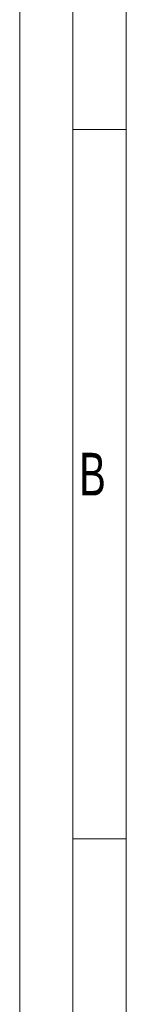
# Model space of a CAD drawing. Header units: millimetres. Extents: x 36 to 589, y 6 to 414.
# Tile 5 of 62: x 36 to 47, y 261 to 353. Entities that reach past the tile are written whole.
import ezdxf

# ---------------------------------------------------------------- set-up
doc = ezdxf.new("R2010")
doc.units = ezdxf.units.MM
doc.styles.add('SLDTEXTSTYLE0', font='TXT', dxfattribs={"width": 0.7})

msp = doc.modelspace()

# ---------------------------------------------------------------- linework, layer by layer
at = {"color": 7, "linetype": 'Continuous', "lineweight": 15}
msp.add_line((36.5, 5.5), (36.5, 414.5), dxfattribs=at)
at = {"color": 1, "linetype": 'Continuous', "lineweight": 0}
for p, q in [((41.5, 10.5), (41.5, 409.5)), ((46.5, 15.5), (46.5, 404.5)), ((46.4831139, 343), (41.5, 343)), ((46.4831139, 276.5), (41.5, 276.5))]:
    msp.add_line(p, q, dxfattribs=at)

# ---------------------------------------------------------------- texts
at = {"color": 1, "linetype": 'Continuous', "lineweight": 0, "insert": (42.0786148, 312.6939715), "char_height": 4, "attachment_point": 1, "style": 'SLDTEXTSTYLE0'}
msp.add_mtext('B', dxfattribs=at)

doc.saveas('drawing.dxf')
